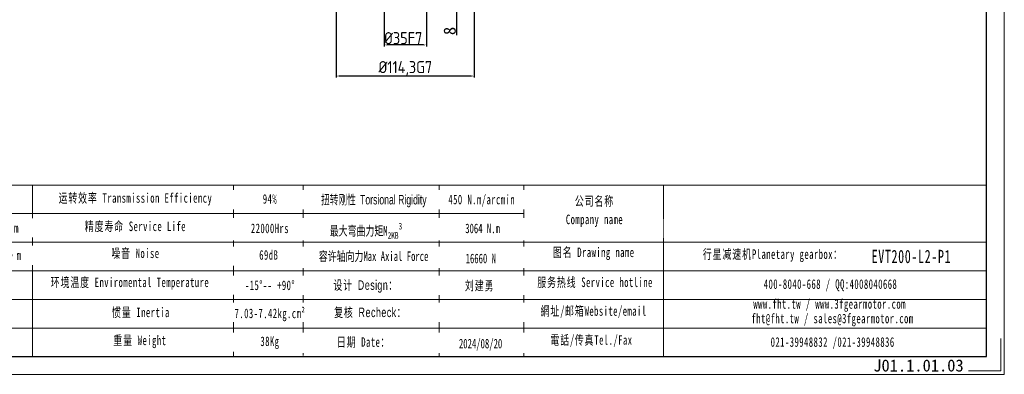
# Model space of a CAD drawing. Header units: millimetres. Extents: x 0 to 1244, y 0 to 880.
# Tile 11 of 14: x 429 to 1244, y 0 to 294. Entities that reach past the tile are written whole.
import ezdxf

# ---------------------------------------------------------------- set-up
doc = ezdxf.new("R2010")
doc.units = ezdxf.units.MM
doc.layers.add('6文字层', color=3, linetype='Continuous')
for name, color, linetype, lineweight in [('SLD-0', 7, 'Continuous', 18), ('图框_外框线', 7, 'Continuous', 18), ('尺寸线层', 3, 'Continuous', 18)]:
    doc.layers.add(name, color=color, linetype=linetype, lineweight=lineweight)
doc.styles.add('工程字', font='gbenor.shx', dxfattribs={"bigfont": 'gbcbig.shx'})
doc.styles.add('标准', font='txt', dxfattribs={"width": 0.667})
doc.styles.add('样式 1', font='txt')
doc.dimstyles.new('ISO-25', dxfattribs={"dimtxt": 2.5, "dimasz": 2.5, "dimexe": 1.25, "dimexo": 0.625, "dimtad": 1, "dimtxsty": 'Standard', "dimcen": 2.5, "dimadec": 0, "dimazin": 0, "dimtfac": 1, "dimtmove": 0, "dimatfit": 3, "dimfxl": 1, "dimarcsym": 0})

# ---------------------------------------------------------------- blocks, each defined once
blk = doc.blocks.new('*D16')
at = {"layer": 'Defpoints', "color": 0}
for p in [(730.68, 326.94), (765.68, 326.94), (730.68, 273.17)]:
    blk.add_point(p, dxfattribs=at)
at = {"layer": '尺寸线层', "color": 0, "lineweight": -2}
for p, q in [((730.68, 326.31), (730.68, 271.92)), ((765.68, 326.31), (765.68, 271.92)), ((763.18, 273.17), (733.18, 273.17))]:
    blk.add_line(p, q, dxfattribs=at)
at = {"layer": '尺寸线层', "color": 0}
for points in [[(733.18, 273.59), (733.18, 272.75), (730.68, 273.17)], [(763.18, 272.75), (763.18, 273.59), (765.68, 273.17)]]:
    blk.add_solid(points, dxfattribs=at)
at = {"layer": '尺寸线层', "color": 0, "insert": (746.42, 278.79), "char_height": 10, "attachment_point": 5, "style": '工程字'}
blk.add_mtext('%%C35F7', dxfattribs=at)
blk = doc.blocks.new('*D17')
at = {"layer": 'Defpoints', "color": 0}
for p in [(691.03, 301.94), (805.33, 301.94), (691.03, 247.38)]:
    blk.add_point(p, dxfattribs=at)
at = {"layer": '尺寸线层', "color": 0, "lineweight": -2}
for p, q in [((691.03, 301.31), (691.03, 246.13)), ((805.33, 301.31), (805.33, 246.13)), ((802.83, 247.38), (693.53, 247.38))]:
    blk.add_line(p, q, dxfattribs=at)
at = {"layer": '尺寸线层', "color": 0}
for points in [[(693.53, 247.8), (693.53, 246.96), (691.03, 247.38)], [(802.83, 246.96), (802.83, 247.8), (805.33, 247.38)]]:
    blk.add_solid(points, dxfattribs=at)
at = {"layer": '尺寸线层', "color": 0, "insert": (748.18, 253.63), "char_height": 10, "attachment_point": 5, "style": '工程字'}
blk.add_mtext('%%C114,3G7', dxfattribs=at)
blk = doc.blocks.new('*D22')
at = {"layer": 'Defpoints', "color": 0}
for p in [(791.75, 309.94), (790.61, 301.94), (794.5, 301.94)]:
    blk.add_point(p, dxfattribs=at)
at = {"layer": '尺寸线层', "color": 0, "lineweight": -2}
for p, q in [((791.13, 309.94), (789.36, 309.94)), ((793.87, 301.94), (789.36, 301.94)), ((790.61, 307.44), (790.61, 304.44)), ((790.61, 301.94), (790.61, 281.3))]:
    blk.add_line(p, q, dxfattribs=at)
at = {"layer": '尺寸线层', "color": 0}
for points in [[(791.03, 307.44), (790.19, 307.44), (790.61, 309.94)], [(790.19, 304.44), (791.03, 304.44), (790.61, 301.94)]]:
    blk.add_solid(points, dxfattribs=at)
at = {"layer": '尺寸线层', "color": 0, "insert": (784.98, 284.77), "char_height": 10, "attachment_point": 5, "rotation": 90}
blk.add_mtext('8', dxfattribs=at)

msp = doc.modelspace()

# ---------------------------------------------------------------- linework, layer by layer
at = {"layer": 'SLD-0'}
for p, q in [((439.5807, 156.988), (439.5807, 14.8263)), ((606.0255, 156.988), (606.0255, 14.8101))]:
    msp.add_line(p, q, dxfattribs=at)
at = {"layer": '图框_外框线'}
for p, q in [((109.8931, 156.988), (1229.2418, 156.988)), ((663.5553, 156.988), (663.5553, 15.5988)), ((776.1334, 156.988), (776.1334, 14.8101)), ((846.2594, 156.988), (846.2594, 14.8101)), ((961.8349, 156.988), (961.8349, 14.8101)), ((217.1624, 85.8207), (1229.2418, 85.8207)), ((217.1624, 62.0983), (1229.2418, 62.0983)), ((217.1624, 38.3758), (1229.2418, 38.3758))]:
    msp.add_line(p, q, dxfattribs=at)
at = {"layer": '图框_外框线', "color": 3}
msp.add_lwpolyline([(0, 0), (1244.0519, 0), (1244.0519, 879.7224), (0, 879.7224)], close=True, dxfattribs=at)
at = {"layer": '图框_外框线', "color": 3, "lineweight": 25}
msp.add_lwpolyline([(74.0507, 14.8101), (1229.2418, 14.8101), (1229.2418, 864.9123), (74.0507, 864.9123)], close=True, dxfattribs=at)
at = {"layer": '图框_外框线', "color": 3}
msp.add_lwpolyline([(1241.0899, 29.6203), (1241.0899, 2.962), (1214.4316, 2.962)], dxfattribs=at)

# ---------------------------------------------------------------- texts
at = {"layer": '6文字层', "insert": (1135.5739, 12.3468), "char_height": 10, "width": 43.304423, "attachment_point": 1, "style": '样式 1'}
msp.add_mtext('J01.1.01.03', dxfattribs=at)
at = {"layer": 'SLD-0', "color": 1, "attachment_point": 2, "line_spacing_factor": 1.15057, "style": '标准'}
for s, insert, char_height, width in [('\\T1.1;94%', (636.1304, 149.4145), 7.90748, 101.126249), ('\\T1.1;公司名称\\PCompany name', (904.7801, 147.6229), 7.907479, 101.126249), ('\\T1.1;22000Hrs', (636.1304, 125.0428), 7.907479, 101.126249), ('\\T1.1;图名 Drawing name', (904.1315, 105.1703), 7.907479, 101.126249), ('\\T1.1;噪音 Noise', (524.7531, 104.3532), 7.907479, 134.376159), ('\\T1.1;69dB', (635.1566, 102.9702), 7.90748, 101.126249), ('\\T1.1;  行星减速机Planetary gearbox：', (1048.4827, 103.6381), 7.907479, 146.004798), ('\\pxt3.594308;{\\T1.1;\\C256;EVT200-L2-P1}', (1167.1431, 103.2609), 11, 101.126249), ('{\\T1.1;环境温度 Enviromental Temperature}', (520.2198, 80.2862), 7.907479, 291.537208), ('\\T1.1;-15%%D-- +90%%D', (636.1304, 77.8234), 7.907479, 101.126249), ('\\T1.1;服务热线 Service hotline', (905.2529, 80.3054), 7.907479, 101.126249), ('\\T1.1;400-8040-668 / QQ:4008040668', (1100.1752, 78.7944), 7.907479, 176.488449), ('\\T1.1;網址/邮箱Website/email', (904.0216, 56.4814), 7.907479, 101.126249), ('\\T1.1;www.fht.tw / www.3fgearmotor.com ', (1099.4461, 62.3242), 7.907479, 133.303307), ('\\T1.1;惯量 Inertia', (529.2866, 55.3698), 7.907479, 134.376159), ('{\\T1.1;7.03-7.42kg.cm²}', (636.1304, 54.5095), 7.907479, 101.126249), ('\\T1.1;\\pxt12;fht@fht.tw / sales@3fgearmotor.com ', (1101.856, 50.2832), 7.907479, 168.020698), ('\\T1.1;重量 Weight', (528.4366, 32.1523), 7.907479, 134.376159), ('\\T1.1;電話/传真Tel./Fax', (902.25, 32.4716), 7.907479, 101.126249), ('\\T1.1;38Kg', (636.1304, 31.3859), 7.90748, 101.126249), ('{\\T1.1;021-39948832 /021-39948836 }', (1101.9387, 30.7427), 7.907479, 301.869773)]:
    msp.add_mtext(s, dxfattribs=dict(at, insert=insert, char_height=char_height, width=width))

# ---------------------------------------------------------------- dimensions: what is measured, and where the dimension line sits
at = {"layer": '尺寸线层'}
for base, p1, p2, text, picture, middle in [((730.6752, 273.1692), (765.6752, 326.9391), (730.6752, 326.9391), '%%C<>F7', '*D16', (746.4198, 273.1692)), ((691.0252, 247.3808), (805.3252, 301.9391), (691.0252, 301.9391), '%%C<>G7', '*D17', (748.1752, 247.3808))]:
    dim = msp.add_linear_dim(base=base, p1=p1, p2=p2, text=text, dimstyle='ISO-25', override={"dimtxt": 10, "dimtxsty": '工程字'}, dxfattribs=at)
    dim.commit()
    dim.dimension.update_dxf_attribs({"geometry": picture, "text_midpoint": middle, "dimtype": 160})
dim = msp.add_linear_dim(base=(790.6091, 301.9392), p1=(791.7535, 309.9391), p2=(794.4994, 301.9392), angle=270, dimstyle='ISO-25', override={"dimtxt": 10}, dxfattribs=at)
dim.commit()
dim.dimension.update_dxf_attribs({"geometry": '*D22', "text_midpoint": (790.6091, 284.7725), "dimtype": 160})

# ---------------------------------------------------------------- next in the draw order: texts
at = {"layer": 'SLD-0', "color": 1, "char_height": 7.907479, "width": 291.537208, "attachment_point": 2, "line_spacing_factor": 1.15057, "style": '标准', "bg_fill": 2}
for s, insert in [('\\T1.1;900-1200N·m', (404.6035, 125.3768)), ('\\T1.1;2700-3600N·m', (404.8841, 102.6631))]:
    msp.add_mtext(s, dxfattribs=dict(at, insert=insert))
at = {"layer": 'SLD-0', "color": 1, "char_height": 7.907479, "width": 291.537208, "attachment_point": 2, "style": '标准', "bg_fill": 2}
for s, insert in [('{\\fSimSun|b0|i0|c134|p2;\\T1.1;设计 \\fArial|b0|i0|c0|p34;Design\\fSimSun|b0|i0|c134|p2;：}', (715.4263, 77.984)), ('{\\fSimSun|b0|i0|c134|p2;\\T1.1;复核 \\fArial|b0|i0|c0|p34;Recheck\\fSimSun|b0|i0|c134|p2;：}', (719.1879, 55.3723)), ('{\\T1.1;日期 Date：}', (713.5845, 30.7442))]:
    msp.add_mtext(s, dxfattribs=dict(at, insert=insert))

# ---------------------------------------------------------------- next in the draw order: linework, layer by layer
at = {"layer": '图框_外框线'}
for p, q in [((217.1624, 133.2656), (846.2594, 133.2656)), ((109.8931, 109.5432), (1229.2418, 109.5432))]:
    msp.add_line(p, q, dxfattribs=at)

# ---------------------------------------------------------------- next in the draw order: texts
at = {"layer": 'SLD-0', "color": 1, "char_height": 7.907479, "width": 134.376159, "attachment_point": 2, "line_spacing_factor": 1.15057, "style": '标准'}
for s, insert in [('\\T1.1;运转效率 Transmission Efficiency', (524.7531, 150.222)), ('\\T1.1;精度寿命 Service Life', (524.7531, 126.7213))]:
    msp.add_mtext(s, dxfattribs=dict(at, insert=insert))
at = {"layer": 'SLD-0', "color": 1, "width": 291.537208, "attachment_point": 2, "style": '标准', "bg_fill": 2}
for s, insert, char_height in [('{\\fSimSun|b0|i0|c134|p2;\\T1.1;刘建勇 }', (809.7384, 77.5243), 7.907479), ('2024/08/20', (810.5161, 29.4427), 7.90748)]:
    msp.add_mtext(s, dxfattribs=dict(at, insert=insert, char_height=char_height))

# ---------------------------------------------------------------- next in the draw order: texts
at = {"layer": 'SLD-0', "color": 1, "char_height": 7.907479, "width": 291.537208, "attachment_point": 2, "style": '标准', "bg_fill": 2}
for s, insert in [('{\\T1.1;450 N.m/arcmin}', (811.427, 148.9344)), ('{\\f宋体|b0|i0|c134|p2;容许轴向力Max Axial Force}', (721.9434, 101.8994))]:
    msp.add_mtext(s, dxfattribs=dict(at, insert=insert))

# ---------------------------------------------------------------- next in the draw order: texts
for s, insert in [('{\\f宋体|b0|i0|c134|p2;\\W0.65;扭转刚性 \\fArial|b0|i0|c0|p34;Torsional Rigidity}', (722.1331, 148.8164)), ('\\A1;最大弯曲力矩M{\\H0.7x;\\S^ 2KB;}{\\H0.7x;\\S3^ ;}', (715.6445, 125.6601)), ('{\\fSimSun|b1|i0|c134|p2;16660 N}', (810.6854, 100.0702))]:
    msp.add_mtext(s, dxfattribs=dict(at, insert=insert))

# ---------------------------------------------------------------- next in the draw order: texts
at = {"layer": 'SLD-0', "color": 1, "insert": (812.1301, 124.9948), "char_height": 7.907479, "width": 291.537208, "attachment_point": 2, "style": '标准', "bg_fill": 2}
msp.add_mtext('{\\fSimSun|b1|i0|c134|p2;3064 N.m}', dxfattribs=at)

doc.saveas('drawing.dxf')
